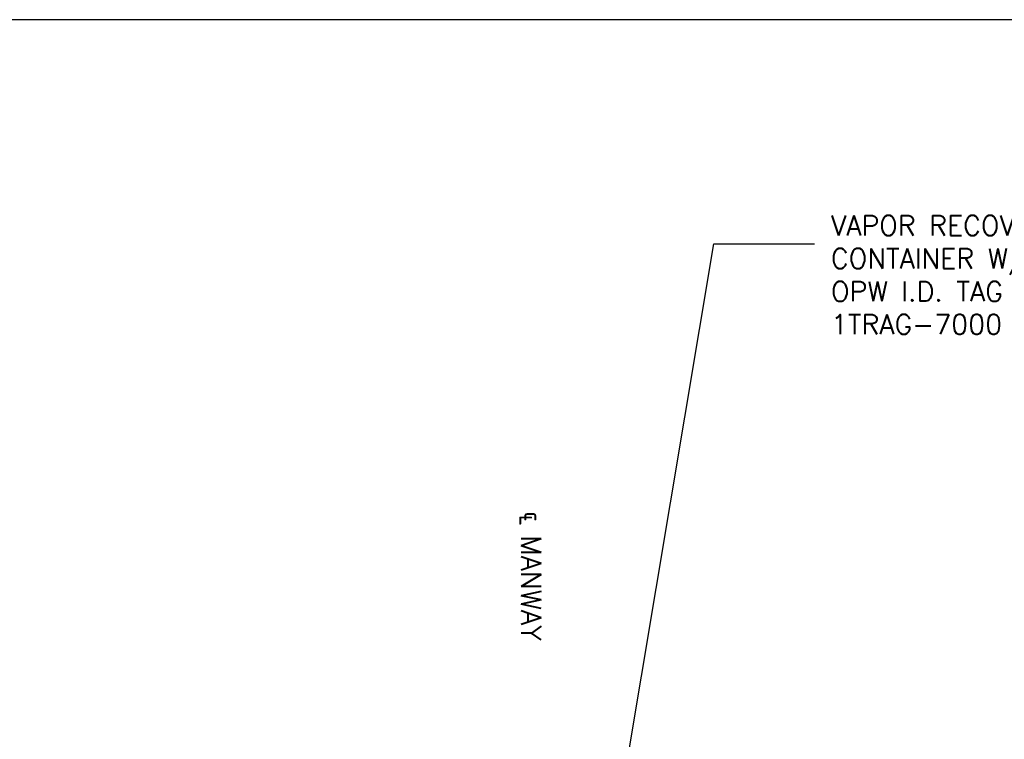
# Model space of a CAD drawing. Extents: x 990 to 4202, y -422 to 622.
# Tile 111 of 256: x 1480 to 1592, y -57 to 25. Entities that reach past the tile are written whole.
import ezdxf

# ---------------------------------------------------------------- set-up
doc = ezdxf.new("R2010")
doc.units = 0
doc.header["$MEASUREMENT"] = 0
doc.layers.add('FREEZE-OUTLINE-TITLES', color=60, linetype='CONTINUOUS')
doc.layers.add('TEXT', color=3, linetype='CONTINUOUS')
doc.styles.add('SIMPLEX', font='simplex')
doc.dimstyles.new('DIM48', dxfattribs={"dimscale": 48, "dimtxt": 0.09375, "dimasz": 0.09375, "dimexe": 0.0625, "dimexo": 0.0625, "dimgap": 0.0625, "dimtad": 1, "dimdec": 4, "dimzin": 3, "dimdsep": 46, "dimlunit": 4, "dimtxsty": 'SIMPLEX', "dimcen": 0, "dimclrd": 3, "dimclre": 3, "dimclrt": 3, "dimadec": 0, "dimazin": 0, "dimtfac": 1, "dimtdec": 4, "dimtofl": 0, "dimtmove": 2, "dimatfit": 3, "dimfxl": 1, "dimfrac": 2, "dimtolj": 1, "dimtzin": 3, "dimarcsym": 0})

msp = doc.modelspace()

# ---------------------------------------------------------------- linework, layer by layer
at = {"layer": 'FREEZE-OUTLINE-TITLES', "color": 60, "linetype": 'Continuous'}
msp.add_lwpolyline([(2106.10787, 25.407), (990.10787, 25.407), (990.10787, -302.28383), (2106.10787, -302.28383)], close=True, dxfattribs=at)

# ---------------------------------------------------------------- texts
at = {"layer": 'TEXT', "insert": (1572.0883, 3.09767), "char_height": 2.25, "width": 52.9500821, "attachment_point": 1, "style": 'SIMPLEX'}
msp.add_mtext('VAPOR RECOVERY SPILL CONTAINER W/ LID - ATTACH OPW I.D. TAG PRODUCT NO. 1TRAG-7000 (TYP. OF 2)', dxfattribs=at)
at = {"layer": 'TEXT', "insert": (1539.09642, -45.2821), "char_height": 2.25, "width": 19.5190601, "attachment_point": 3, "rotation": 270, "style": 'SIMPLEX'}
msp.add_mtext('℄ MANWAY', dxfattribs=at)

# ---------------------------------------------------------------- leaders
at = {"layer": 'TEXT'}
msp.add_leader([(1543.36101, -92.11076), (1558.75653, -0.12671), (1570.2316, -0.12671)], dimstyle='DIM48', override={"dimgap": 0.0625, "dimtad": 0}, dxfattribs=at)

doc.saveas('drawing.dxf')
